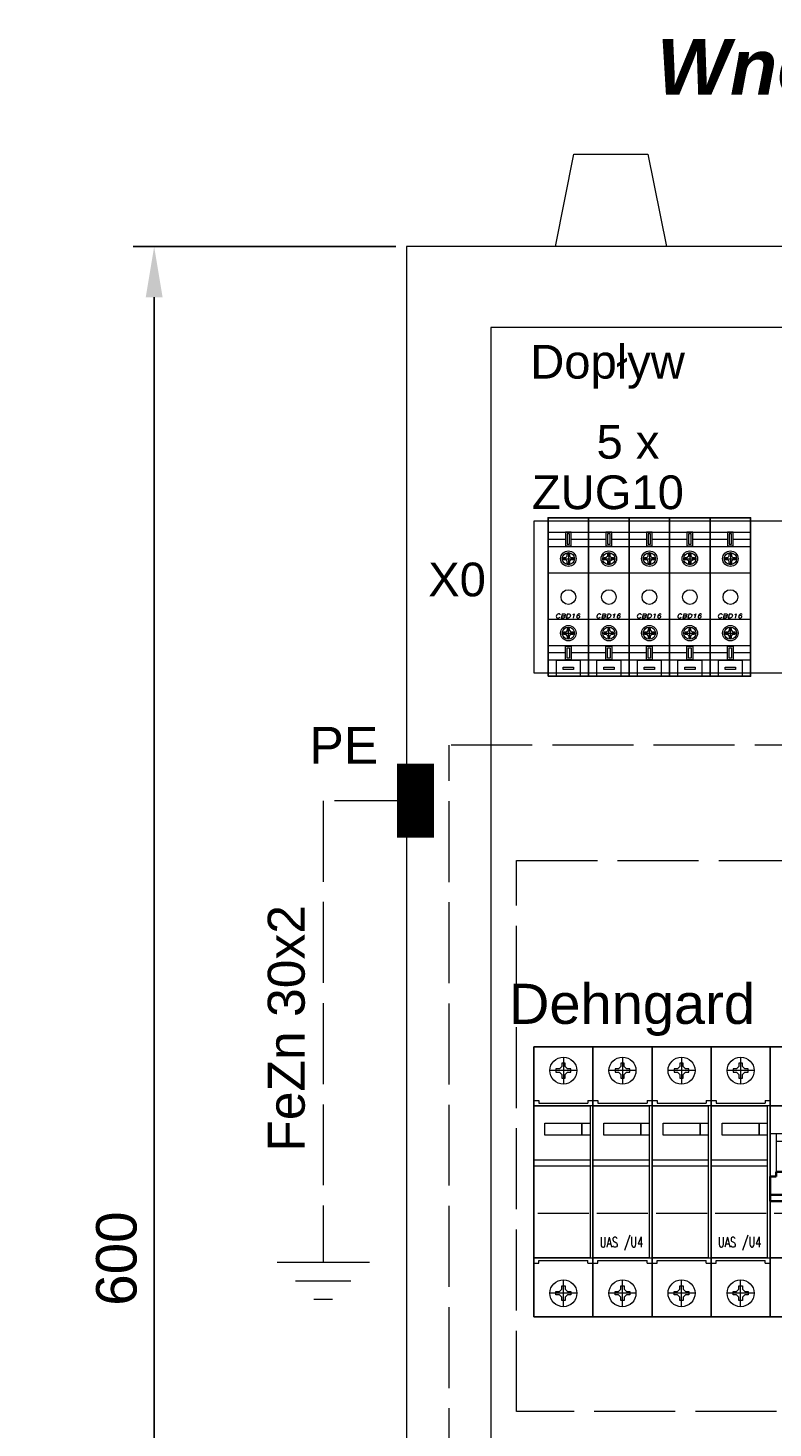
# Model space of a CAD drawing. Header units: millimetres. Extents: x 1282 to 1621, y -33 to 236.
# Tile 3 of 6: x 1282 to 1326, y 153 to 236. Entities that reach past the tile are written whole.
import ezdxf
from ezdxf.enums import TextEntityAlignment as Align

# ---------------------------------------------------------------- set-up
doc = ezdxf.new("R2010")
doc.units = ezdxf.units.MM
doc.header["$LTSCALE"] = 0.4
doc.header["$PDMODE"] = 35
doc.header["$PDSIZE"] = -1
doc.linetypes.add('ACAD_ISO02W100', pattern=[15, 12, -3])
doc.linetypes.add('SOLID', pattern=[0])
doc.layers.get('0').update_dxf_attribs({"lineweight": 15})
doc.layers.get('Defpoints').update_dxf_attribs({"lineweight": 15})
for name, color, linetype, lineweight in [('1', 7, 'SOLID', 20), ('schrack-details', 4, 'Continuous', 5), ('schrack-movparts', 5, 'Continuous', 35), ('schrack-others', 2, 'Continuous', 13), ('schrack-outline', 1, 'Continuous', 25), ('TABELKA', 7, 'Continuous', 20)]:
    doc.layers.add(name, color=color, linetype=linetype, lineweight=lineweight)
doc.styles.add('logo', font='romand.shx', dxfattribs={"oblique": 15, "height": 1.5})
doc.styles.add('OPIS', font='simplex.shx', dxfattribs={"width": 0.7, "height": 10})
doc.styles.add('OPISMAŁY', font='simplex.shx', dxfattribs={"width": 0.7, "height": 2.5})
doc.styles.add('pd', font='arialbi.ttf', dxfattribs={"height": 3})
doc.styles.add('pm', font='arial.ttf', dxfattribs={"height": 2})
doc.styles.get("Standard").update_dxf_attribs({"font": 'arial.ttf', "height": 8})
doc.dimstyles.new('ISO-25', dxfattribs={"dimtxt": 8, "dimasz": 3, "dimexe": 1.25, "dimexo": 0.625, "dimgap": 1, "dimtad": 1, "dimtxsty": 'Standard', "dimcen": 0, "dimadec": 0, "dimazin": 0, "dimtfac": 1, "dimtmove": 0, "dimatfit": 3, "dimfxl": 0, "dimarcsym": 0})

# ---------------------------------------------------------------- blocks, each defined once
blk = doc.blocks.new('IK100016')
at = {"layer": 'schrack-details'}
for p, q in [((0, -4.24), (12, -4.24)), ((0, -6.37), (5.13, -6.37)), ((6.87, -6.37), (12, -6.37)), ((0, -8.5), (12, -8.5)), ((4.19, -12.13), (7.81, -12.13)), ((4.59, -11.8), (5.23, -11.8)), ((4.59, -12.13), (4.59, -11.8)), ((4.59, -12.46), (4.59, -12.13)), ((5.67, -11.36), (5.23, -11.8)), ((5.67, -11.36), (5.67, -10.72)), ((5.67, -10.72), (6, -10.72)), ((6, -10.31), (6, -13.94)), ((6, -10.72), (6.33, -10.72)), ((6.33, -10.72), (6.33, -11.36)), ((6.33, -11.36), (6.77, -11.8)), ((6.77, -11.8), (7.41, -11.8)), ((7.41, -11.8), (7.41, -12.13)), ((7.41, -12.13), (7.41, -12.46)), ((0, -16.31), (12, -16.31)), ((5.23, -12.46), (4.59, -12.46)), ((5.67, -12.9), (5.23, -12.46)), ((5.67, -13.54), (5.67, -12.9)), ((6, -13.54), (5.67, -13.54)), ((6.33, -13.54), (6, -13.54)), ((6.33, -12.9), (6.77, -12.46)), ((6.33, -12.9), (6.33, -13.54)), ((7.41, -12.46), (6.77, -12.46)), ((0, -30.03), (12, -30.03)), ((6, -32.81), (5.67, -32.81)), ((5.67, -32.81), (5.67, -33.44)), ((6, -36.03), (6, -32.4)), ((6.33, -32.81), (6, -32.81)), ((6.33, -33.44), (6.33, -32.81)), ((4.19, -34.21), (7.81, -34.21)), ((4.59, -33.88), (4.59, -34.21)), ((5.23, -33.88), (4.59, -33.88)), ((4.59, -34.21), (4.59, -34.54)), ((4.59, -34.54), (5.23, -34.54)), ((5.67, -33.44), (5.23, -33.88)), ((5.67, -34.98), (5.23, -34.54)), ((5.67, -34.98), (5.67, -35.62)), ((5.67, -35.62), (6, -35.62)), ((6, -35.62), (6.33, -35.62)), ((6.33, -33.44), (6.77, -33.88)), ((6.33, -34.98), (6.77, -34.54)), ((6.33, -35.62), (6.33, -34.98)), ((7.41, -33.88), (6.77, -33.88)), ((6.77, -34.54), (7.41, -34.54)), ((7.41, -34.21), (7.41, -33.88)), ((7.41, -34.54), (7.41, -34.21)), ((0, -37.84), (12, -37.84)), ((0, -39.97), (5.13, -39.97)), ((6.87, -39.97), (12, -39.97)), ((6.87, -39.97), (8.75, -39.97)), ((0, -42.11), (12, -42.11))]:
    blk.add_line(p, q, dxfattribs=at)
for points in [[(5.13, -8.29), (6.87, -8.29), (6.87, -4.24), (5.13, -4.24)], [(5.63, -7.79), (6.37, -7.79), (6.37, -4.74), (5.63, -4.74)], [(5.13, -38.05), (6.87, -38.05), (6.87, -42.11), (5.13, -42.11)], [(5.63, -38.55), (6.37, -38.55), (6.37, -41.61), (5.63, -41.61)], [(9.53, -42.25), (9.53, -46.99), (2.47, -46.99), (2.47, -42.25)], [(7.53, -44.25), (7.53, -44.99), (4.47, -44.99), (4.47, -44.25)]]:
    blk.add_lwpolyline(points, close=True, dxfattribs=at)
for centre, radius in [((6, -12.13), 2.29), ((6, -12.13), 1.81), ((6, -23.5), 2.17), ((6, -34.21), 2.29), ((6, -34.21), 1.81)]:
    blk.add_circle(centre, radius, dxfattribs=at)
at = {"layer": 'schrack-outline'}
blk.add_lwpolyline([(0, -47), (12, -47), (12, 0), (0, 0)], close=True, dxfattribs=at)
at = {"layer": 'schrack-others', "style": 'logo', "oblique": 15, "width": 1.4}
blk.add_text('CBD16', height=1.2, dxfattribs=at).set_placement((5.79, -29.72), align=Align.CENTER)
blk = doc.blocks.new('*D26')
at = {"layer": 'Defpoints', "color": 0, "transparency": 16777216}
for p in [(1304.557, 223.238), (1289.604, 103.238), (1304.557, 103.238)]:
    blk.add_point(p, dxfattribs=at)
at = {"layer": 'TABELKA', "color": 0, "lineweight": -2, "transparency": 16777216}
for p, q in [((1303.932, 223.238), (1288.354, 223.238)), ((1289.604, 220.238), (1289.604, 106.238)), ((1303.932, 103.238), (1288.354, 103.238))]:
    blk.add_line(p, q, dxfattribs=at)
at = {"layer": 'TABELKA', "color": 0, "transparency": 16777216}
for points in [[(1289.104, 220.238), (1290.104, 220.238), (1289.604, 223.238)], [(1289.104, 106.238), (1290.104, 106.238), (1289.604, 103.238)]]:
    blk.add_solid(points, dxfattribs=at)
at = {"layer": 'TABELKA', "color": 0, "transparency": 16777216, "insert": (1287.379, 163.238), "char_height": 8, "attachment_point": 5, "rotation": 90}
blk.add_mtext('{\\H0.3x;600}', dxfattribs=at)
blk = doc.blocks.new('OPISMAŁYPODWÓJNY')
at = {"layer": 'schrack-others', "style": 'OPISMAŁY', "width": 0.7}
for tag, p in [('CHARAKTERYSTYKA', (0.76, 0.44)), ('PRĄDZNAMIONOWY', (4.34, 0.51)), ('BIEGUN', (7.95, 0.41))]:
    blk.add_attdef(tag, p, '', height=2.5, dxfattribs=at)
blk = doc.blocks.new('BU618510')
at = {"layer": 'schrack-details'}
h = blk.add_hatch(dxfattribs=at)
h.set_pattern_fill('ANSI31', color=256, scale=0.25, angle=45, style=0)
h.set_pattern_definition([(90, (69772983.8114, 70824706.6274), (-0.79375, 2e-16), [])])
h.paths.add_polyline_path([(11.48, 12.39), (11.48, 10.03), (16.32, 10.03), (16.32, 12.39)])
for p, q in [((8.75, 59.5), (8.75, 51.5)), ((26.25, 59.5), (26.25, 51.5)), ((12.75, 55.5), (4.75, 55.5)), ((7.55, 56.02), (6.55, 56.02)), ((6.55, 56.02), (6.55, 55.5)), ((6.55, 55.5), (6.55, 54.98)), ((6.55, 54.98), (7.55, 54.98)), ((8.24, 56.7), (7.55, 56.02)), ((8.24, 54.3), (7.55, 54.98)), ((8.24, 57.7), (8.24, 56.7)), ((8.75, 57.7), (8.24, 57.7)), ((8.24, 54.3), (8.24, 53.3)), ((9.26, 57.7), (8.75, 57.7)), ((9.26, 56.7), (9.95, 56.02)), ((9.26, 54.3), (9.95, 54.98)), ((9.26, 56.7), (9.26, 57.7)), ((9.26, 53.3), (9.26, 54.3)), ((10.95, 56.02), (9.95, 56.02)), ((9.95, 54.98), (10.95, 54.98)), ((10.95, 55.5), (10.95, 56.02)), ((10.95, 54.98), (10.95, 55.5)), ((30.25, 55.5), (22.25, 55.5)), ((25.05, 56.02), (24.05, 56.02)), ((24.05, 56.02), (24.05, 55.5)), ((24.05, 55.5), (24.05, 54.98)), ((24.05, 54.98), (25.05, 54.98)), ((25.74, 56.7), (25.05, 56.02)), ((25.74, 54.3), (25.05, 54.98)), ((25.74, 57.7), (25.74, 56.7)), ((26.25, 57.7), (25.74, 57.7)), ((25.74, 54.3), (25.74, 53.3)), ((26.76, 57.7), (26.25, 57.7)), ((26.76, 56.7), (27.45, 56.02)), ((26.76, 54.3), (27.45, 54.98)), ((26.76, 56.7), (26.76, 57.7)), ((26.76, 53.3), (26.76, 54.3)), ((28.45, 56.02), (27.45, 56.02)), ((27.45, 54.98), (28.45, 54.98)), ((28.45, 55.5), (28.45, 56.02)), ((28.45, 54.98), (28.45, 55.5)), ((8.24, 53.3), (8.75, 53.3)), ((8.75, 53.3), (9.26, 53.3)), ((25.74, 53.3), (26.25, 53.3)), ((26.25, 53.3), (26.76, 53.3)), ((0, 45.02), (17.5, 45.02)), ((17.5, 45.02), (35, 45.02)), ((0, 36.8), (17.5, 36.8)), ((1.75, 36.8), (1.75, 25.44)), ((5.5, 34.44), (1.75, 34.44)), ((5.5, 33.44), (5.5, 34.44)), ((12, 33.44), (12, 34.44)), ((12, 34.44), (15.75, 34.44)), ((15.75, 36.8), (15.75, 25.44)), ((5.5, 26.44), (12, 26.44)), ((1.19, 13.22), (33.82, 13.22)), ((17.5, 0), (0, 0)), ((35, 0), (17.5, 0)), ((8.24, -8.3), (8.75, -8.3)), ((8.24, -9.3), (8.24, -8.3)), ((8.75, -14.5), (8.75, -6.5)), ((8.75, -8.3), (9.26, -8.3)), ((9.26, -8.3), (9.26, -9.3)), ((25.74, -8.3), (26.25, -8.3)), ((25.74, -9.3), (25.74, -8.3)), ((26.25, -14.5), (26.25, -6.5)), ((26.25, -8.3), (26.76, -8.3)), ((26.76, -8.3), (26.76, -9.3)), ((12.75, -10.5), (4.75, -10.5)), ((6.55, -10.5), (6.55, -9.98)), ((6.55, -9.98), (7.55, -9.98)), ((6.55, -11.02), (6.55, -10.5)), ((7.55, -11.02), (6.55, -11.02)), ((8.24, -9.3), (7.55, -9.98)), ((8.24, -11.7), (7.55, -11.02)), ((8.24, -12.7), (8.24, -11.7)), ((9.26, -9.3), (9.95, -9.98)), ((9.26, -11.7), (9.95, -11.02)), ((9.26, -11.7), (9.26, -12.7)), ((9.95, -9.98), (10.95, -9.98)), ((10.95, -11.02), (9.95, -11.02)), ((10.95, -9.98), (10.95, -10.5)), ((10.95, -10.5), (10.95, -11.02)), ((30.25, -10.5), (22.25, -10.5)), ((24.05, -10.5), (24.05, -9.98)), ((24.05, -9.98), (25.05, -9.98)), ((24.05, -11.02), (24.05, -10.5)), ((25.05, -11.02), (24.05, -11.02)), ((25.74, -9.3), (25.05, -9.98)), ((25.74, -11.7), (25.05, -11.02)), ((25.74, -12.7), (25.74, -11.7)), ((26.76, -9.3), (27.45, -9.98)), ((26.76, -11.7), (27.45, -11.02)), ((26.76, -11.7), (26.76, -12.7)), ((27.45, -9.98), (28.45, -9.98)), ((28.45, -11.02), (27.45, -11.02)), ((28.45, -9.98), (28.45, -10.5)), ((28.45, -10.5), (28.45, -11.02)), ((8.75, -12.7), (8.24, -12.7)), ((9.26, -12.7), (8.75, -12.7)), ((26.25, -12.7), (25.74, -12.7)), ((26.76, -12.7), (26.25, -12.7))]:
    blk.add_line(p, q, dxfattribs=at)
blk.add_lwpolyline([(11.48, 12.39), (16.32, 12.39), (16.32, 10.03), (11.48, 10.03)], close=True, dxfattribs=at)
for centre, radius in [((8.75, 55.5), 4), ((26.25, 55.5), 4), ((23.09, 32.71), 4.09), ((8.75, -10.5), 4), ((26.25, -10.5), 4)]:
    blk.add_circle(centre, radius, dxfattribs=at)
at = {"layer": 'schrack-movparts'}
for p, q in [((5.5, 33.44), (5.5, 26.44)), ((5.5, 33.44), (12, 33.44)), ((12, 33.44), (12, 26.44)), ((5.5, 25.44), (1.75, 25.44)), ((1.75, 24.11), (1.75, 25.44)), ((5.5, 26.44), (5.5, 25.44)), ((12, 26.44), (12, 25.44)), ((12, 25.44), (15.75, 25.44)), ((15.75, 24.11), (15.75, 25.44)), ((1.75, 24.11), (0, 24.11)), ((0, 24.11), (0, 16.76)), ((15.75, 24.11), (17.5, 24.11)), ((17.5, 24.11), (17.5, 16.76)), ((17.5, 24.11), (17.5, 16.76)), ((0, 18.71), (17.5, 18.71)), ((0, 16.76), (17.5, 16.76))]:
    blk.add_line(p, q, dxfattribs=at)
blk.add_circle((23.09, 32.71), 3.43, dxfattribs=at)
at = {"layer": 'schrack-others'}
blk.add_line((17.5, 45.02), (17.5, 16.76), dxfattribs=at)
at = {"layer": 'schrack-outline'}
for p, q in [((0, -17.5), (0, 62.5)), ((0, 62.5), (17.5, 62.5)), ((17.5, 62.5), (35, 62.5)), ((35, 62.5), (35, -17.5)), ((35, -17.5), (35, 62.5)), ((17.5, -17.5), (0, -17.5)), ((35, -17.5), (17.5, -17.5))]:
    blk.add_line(p, q, dxfattribs=at)
at = {"layer": 'schrack-others'}
blk.add_blockref('OPISMAŁYPODWÓJNY', (18.41, 3.39), dxfattribs=at).add_auto_attribs({'BIEGUN': '/0,03', 'CHARAKTERYSTYKA': 'B', 'PRĄDZNAMIONOWY': '10'})
at = {"layer": 'schrack-others', "style": 'logo', "oblique": 15, "width": 1.2}
blk.add_text('LEGRAND', height=1.5, dxfattribs=at).set_placement((26.25, 13.8), align=Align.CENTER)

msp = doc.modelspace()

# ---------------------------------------------------------------- linework, layer by layer
at = {"layer": '1'}
for p, q in [((1313.382, 223.238), (1314.477, 228.714)), ((1314.477, 228.714), (1318.858, 228.714)), ((1318.858, 228.714), (1319.953, 223.238)), ((1302.359, 163.003), (1296.883, 163.003)), ((1301.263, 161.908), (1297.978, 161.908)), ((1300.168, 160.813), (1299.073, 160.813))]:
    msp.add_line(p, q, dxfattribs=at)
at = {"layer": '1', "linetype": 'ACAD_ISO02W100'}
for p, q in [((1401.999, 193.673), (1307.079, 193.673)), ((1307.079, 113.564), (1307.079, 193.673)), ((1299.621, 190.383), (1299.621, 163.003)), ((1305.097, 190.383), (1299.621, 190.383)), ((1311.066, 154.165), (1311.066, 186.84)), ((1311.066, 186.84), (1398.482, 186.84)), ((1398.482, 154.165), (1311.066, 154.165))]:
    msp.add_line(p, q, dxfattribs=at)
at = {"layer": '1', "const_width": 2.19}
msp.add_lwpolyline([(1305.097, 192.573), (1305.097, 188.193)], dxfattribs=at)
at = {"layer": 'schrack-details'}
for p, q in [((1399.557, 218.438), (1309.557, 218.438)), ((1309.557, 218.438), (1309.557, 108.038)), ((1313.853, 175.185), (1313.853, 173.585)), ((1317.353, 175.185), (1317.353, 173.585)), ((1320.853, 175.185), (1320.853, 173.585)), ((1324.353, 175.185), (1324.353, 173.585)), ((1314.653, 174.385), (1313.053, 174.385)), ((1313.413, 174.488), (1313.413, 174.385)), ((1313.613, 174.488), (1313.413, 174.488)), ((1313.413, 174.385), (1313.413, 174.282)), ((1313.75, 174.625), (1313.613, 174.488)), ((1313.853, 174.825), (1313.75, 174.825)), ((1313.75, 174.825), (1313.75, 174.625)), ((1313.956, 174.825), (1313.853, 174.825)), ((1313.956, 174.625), (1313.956, 174.825)), ((1313.956, 174.625), (1314.094, 174.488)), ((1314.293, 174.488), (1314.094, 174.488)), ((1314.293, 174.385), (1314.293, 174.488)), ((1314.293, 174.282), (1314.293, 174.385)), ((1318.153, 174.385), (1316.553, 174.385)), ((1317.113, 174.488), (1316.913, 174.488)), ((1316.913, 174.488), (1316.913, 174.385)), ((1316.913, 174.385), (1316.913, 174.282)), ((1317.25, 174.625), (1317.113, 174.488)), ((1317.25, 174.825), (1317.25, 174.625)), ((1317.353, 174.825), (1317.25, 174.825)), ((1317.456, 174.825), (1317.353, 174.825)), ((1317.456, 174.625), (1317.456, 174.825)), ((1317.456, 174.625), (1317.594, 174.488)), ((1317.793, 174.488), (1317.594, 174.488)), ((1317.793, 174.385), (1317.793, 174.488)), ((1317.793, 174.282), (1317.793, 174.385)), ((1321.653, 174.385), (1320.053, 174.385)), ((1320.413, 174.488), (1320.413, 174.385)), ((1320.613, 174.488), (1320.413, 174.488)), ((1320.413, 174.385), (1320.413, 174.282)), ((1320.75, 174.625), (1320.613, 174.488)), ((1320.853, 174.825), (1320.75, 174.825)), ((1320.75, 174.825), (1320.75, 174.625)), ((1320.956, 174.825), (1320.853, 174.825)), ((1320.956, 174.625), (1320.956, 174.825)), ((1320.956, 174.625), (1321.094, 174.488)), ((1321.293, 174.488), (1321.094, 174.488)), ((1321.293, 174.385), (1321.293, 174.488)), ((1321.293, 174.282), (1321.293, 174.385)), ((1325.153, 174.385), (1323.553, 174.385)), ((1324.113, 174.488), (1323.913, 174.488)), ((1323.913, 174.488), (1323.913, 174.385)), ((1323.913, 174.385), (1323.913, 174.282)), ((1324.25, 174.625), (1324.113, 174.488)), ((1324.25, 174.825), (1324.25, 174.625)), ((1324.353, 174.825), (1324.25, 174.825)), ((1324.456, 174.825), (1324.353, 174.825)), ((1324.456, 174.625), (1324.456, 174.825)), ((1324.456, 174.625), (1324.594, 174.488)), ((1324.793, 174.488), (1324.594, 174.488)), ((1324.793, 174.385), (1324.793, 174.488)), ((1324.793, 174.282), (1324.793, 174.385)), ((1313.413, 174.282), (1313.613, 174.282)), ((1313.75, 174.144), (1313.613, 174.282)), ((1313.75, 174.144), (1313.75, 173.945)), ((1313.75, 173.945), (1313.853, 173.945)), ((1313.853, 173.945), (1313.956, 173.945)), ((1313.956, 174.144), (1314.094, 174.282)), ((1313.956, 173.945), (1313.956, 174.144)), ((1314.094, 174.282), (1314.293, 174.282)), ((1316.913, 174.282), (1317.113, 174.282)), ((1317.25, 174.144), (1317.113, 174.282)), ((1317.25, 174.144), (1317.25, 173.945)), ((1317.25, 173.945), (1317.353, 173.945)), ((1317.353, 173.945), (1317.456, 173.945)), ((1317.456, 174.144), (1317.594, 174.282)), ((1317.456, 173.945), (1317.456, 174.144)), ((1317.594, 174.282), (1317.793, 174.282)), ((1320.413, 174.282), (1320.613, 174.282)), ((1320.75, 174.144), (1320.613, 174.282)), ((1320.75, 174.144), (1320.75, 173.945)), ((1320.75, 173.945), (1320.853, 173.945)), ((1320.853, 173.945), (1320.956, 173.945)), ((1320.956, 174.144), (1321.094, 174.282)), ((1320.956, 173.945), (1320.956, 174.144)), ((1321.094, 174.282), (1321.293, 174.282)), ((1323.913, 174.282), (1324.113, 174.282)), ((1324.25, 174.144), (1324.113, 174.282)), ((1324.25, 174.144), (1324.25, 173.945)), ((1324.25, 173.945), (1324.353, 173.945)), ((1324.353, 173.945), (1324.456, 173.945)), ((1324.456, 174.144), (1324.594, 174.282)), ((1324.456, 173.945), (1324.456, 174.144)), ((1324.594, 174.282), (1324.793, 174.282)), ((1312.103, 172.612), (1312.4, 172.612)), ((1312.4, 172.612), (1312.4, 172.449)), ((1312.4, 172.449), (1315.307, 172.449)), ((1315.307, 172.612), (1315.603, 172.612)), ((1315.307, 172.612), (1315.307, 172.449)), ((1315.603, 172.612), (1315.9, 172.612)), ((1315.9, 172.612), (1315.9, 172.449)), ((1315.9, 172.449), (1318.807, 172.449)), ((1318.807, 172.612), (1318.807, 172.449)), ((1318.807, 172.612), (1319.103, 172.612)), ((1319.103, 172.612), (1319.4, 172.612)), ((1319.4, 172.612), (1319.4, 172.449)), ((1319.4, 172.449), (1322.307, 172.449)), ((1322.307, 172.612), (1322.603, 172.612)), ((1322.307, 172.612), (1322.307, 172.449)), ((1322.603, 172.612), (1322.9, 172.612)), ((1322.9, 172.612), (1322.9, 172.449)), ((1322.9, 172.449), (1325.807, 172.449)), ((1325.807, 172.612), (1325.807, 172.449)), ((1325.807, 172.612), (1326.103, 172.612)), ((1312.342, 165.928), (1315.364, 165.928)), ((1315.842, 165.928), (1318.864, 165.928)), ((1319.342, 165.928), (1322.364, 165.928)), ((1322.842, 165.928), (1325.864, 165.928)), ((1312.103, 162.958), (1312.4, 162.958)), ((1312.4, 162.958), (1312.4, 163.121)), ((1312.4, 163.121), (1315.307, 163.121)), ((1315.307, 162.958), (1315.307, 163.121)), ((1315.307, 162.958), (1315.603, 162.958)), ((1315.603, 162.958), (1315.9, 162.958)), ((1315.9, 163.121), (1318.807, 163.121)), ((1315.9, 162.958), (1315.9, 163.121)), ((1318.807, 162.958), (1318.807, 163.121)), ((1318.807, 162.958), (1319.103, 162.958)), ((1319.103, 162.958), (1319.4, 162.958)), ((1319.4, 162.958), (1319.4, 163.121)), ((1319.4, 163.121), (1322.307, 163.121)), ((1322.307, 162.958), (1322.307, 163.121)), ((1322.307, 162.958), (1322.603, 162.958)), ((1322.603, 162.958), (1322.9, 162.958)), ((1322.9, 163.121), (1325.807, 163.121)), ((1322.9, 162.958), (1322.9, 163.121)), ((1325.807, 162.958), (1325.807, 163.121)), ((1325.807, 162.958), (1326.103, 162.958)), ((1313.853, 160.385), (1313.853, 161.985)), ((1317.353, 160.385), (1317.353, 161.985)), ((1320.853, 160.385), (1320.853, 161.985)), ((1324.353, 160.385), (1324.353, 161.985)), ((1314.653, 161.185), (1313.053, 161.185)), ((1313.413, 161.288), (1313.613, 161.288)), ((1313.413, 161.185), (1313.413, 161.288)), ((1313.413, 161.082), (1313.413, 161.185)), ((1313.613, 161.082), (1313.413, 161.082)), ((1313.75, 161.425), (1313.613, 161.288)), ((1313.75, 160.944), (1313.613, 161.082)), ((1313.75, 161.425), (1313.75, 161.625)), ((1313.75, 161.625), (1313.853, 161.625)), ((1313.853, 161.625), (1313.956, 161.625)), ((1313.956, 161.625), (1313.956, 161.425)), ((1313.956, 161.425), (1314.094, 161.288)), ((1313.956, 160.944), (1314.094, 161.082)), ((1314.094, 161.288), (1314.293, 161.288)), ((1314.293, 161.082), (1314.094, 161.082)), ((1314.293, 161.288), (1314.293, 161.185)), ((1314.293, 161.185), (1314.293, 161.082)), ((1318.153, 161.185), (1316.553, 161.185)), ((1316.913, 161.185), (1316.913, 161.288)), ((1316.913, 161.288), (1317.113, 161.288)), ((1316.913, 161.082), (1316.913, 161.185)), ((1317.113, 161.082), (1316.913, 161.082)), ((1317.25, 161.425), (1317.113, 161.288)), ((1317.25, 160.944), (1317.113, 161.082)), ((1317.25, 161.625), (1317.353, 161.625)), ((1317.25, 161.425), (1317.25, 161.625)), ((1317.353, 161.625), (1317.456, 161.625)), ((1317.456, 161.625), (1317.456, 161.425)), ((1317.456, 161.425), (1317.594, 161.288)), ((1317.456, 160.944), (1317.594, 161.082)), ((1317.594, 161.288), (1317.793, 161.288)), ((1317.793, 161.082), (1317.594, 161.082)), ((1317.793, 161.288), (1317.793, 161.185)), ((1317.793, 161.185), (1317.793, 161.082)), ((1321.653, 161.185), (1320.053, 161.185)), ((1320.413, 161.288), (1320.613, 161.288)), ((1320.413, 161.185), (1320.413, 161.288)), ((1320.413, 161.082), (1320.413, 161.185)), ((1320.613, 161.082), (1320.413, 161.082)), ((1320.75, 161.425), (1320.613, 161.288)), ((1320.75, 160.944), (1320.613, 161.082)), ((1320.75, 161.425), (1320.75, 161.625)), ((1320.75, 161.625), (1320.853, 161.625)), ((1320.853, 161.625), (1320.956, 161.625)), ((1320.956, 161.625), (1320.956, 161.425)), ((1320.956, 161.425), (1321.094, 161.288)), ((1320.956, 160.944), (1321.094, 161.082)), ((1321.094, 161.288), (1321.293, 161.288)), ((1321.293, 161.082), (1321.094, 161.082)), ((1321.293, 161.288), (1321.293, 161.185)), ((1321.293, 161.185), (1321.293, 161.082)), ((1325.153, 161.185), (1323.553, 161.185)), ((1323.913, 161.185), (1323.913, 161.288)), ((1323.913, 161.288), (1324.113, 161.288)), ((1323.913, 161.082), (1323.913, 161.185)), ((1324.113, 161.082), (1323.913, 161.082)), ((1324.25, 161.425), (1324.113, 161.288)), ((1324.25, 160.944), (1324.113, 161.082)), ((1324.25, 161.625), (1324.353, 161.625)), ((1324.25, 161.425), (1324.25, 161.625)), ((1324.353, 161.625), (1324.456, 161.625)), ((1324.456, 161.625), (1324.456, 161.425)), ((1324.456, 161.425), (1324.594, 161.288)), ((1324.456, 160.944), (1324.594, 161.082)), ((1324.594, 161.288), (1324.793, 161.288)), ((1324.793, 161.082), (1324.594, 161.082)), ((1324.793, 161.288), (1324.793, 161.185)), ((1324.793, 161.185), (1324.793, 161.082)), ((1313.75, 160.745), (1313.75, 160.944)), ((1313.853, 160.745), (1313.75, 160.745)), ((1313.956, 160.745), (1313.853, 160.745)), ((1313.956, 160.944), (1313.956, 160.745)), ((1317.25, 160.745), (1317.25, 160.944)), ((1317.353, 160.745), (1317.25, 160.745)), ((1317.456, 160.745), (1317.353, 160.745)), ((1317.456, 160.944), (1317.456, 160.745)), ((1320.75, 160.745), (1320.75, 160.944)), ((1320.853, 160.745), (1320.75, 160.745)), ((1320.956, 160.745), (1320.853, 160.745)), ((1320.956, 160.944), (1320.956, 160.745)), ((1324.25, 160.745), (1324.25, 160.944)), ((1324.353, 160.745), (1324.25, 160.745)), ((1324.456, 160.745), (1324.353, 160.745)), ((1324.456, 160.944), (1324.456, 160.745))]:
    msp.add_line(p, q, dxfattribs=at)
for points in [[(1314.95, 171.268), (1315.43, 171.268), (1315.43, 170.552), (1314.95, 170.552)], [(1318.45, 171.268), (1318.93, 171.268), (1318.93, 170.552), (1318.45, 170.552)], [(1321.95, 171.268), (1322.43, 171.268), (1322.43, 170.552), (1321.95, 170.552)], [(1325.45, 171.268), (1325.93, 171.268), (1325.93, 170.552), (1325.45, 170.552)], [(1312.103, 169.09), (1315.43, 169.09), (1315.43, 168.711), (1312.103, 168.711)], [(1315.603, 169.09), (1318.93, 169.09), (1318.93, 168.711), (1315.603, 168.711)], [(1319.103, 169.09), (1322.43, 169.09), (1322.43, 168.711), (1319.103, 168.711)], [(1322.603, 169.09), (1325.93, 169.09), (1325.93, 168.711), (1322.603, 168.711)]]:
    msp.add_lwpolyline(points, close=True, dxfattribs=at)
for centre in [(1313.853, 174.385), (1317.353, 174.385), (1320.853, 174.385), (1324.353, 174.385), (1313.853, 161.185), (1317.353, 161.185), (1320.853, 161.185), (1324.353, 161.185)]:
    msp.add_circle(centre, 0.8, dxfattribs=at)
at = {"layer": 'schrack-others'}
for p, q in [((1404.557, 223.238), (1304.557, 223.238)), ((1304.557, 223.238), (1304.557, 103.238)), ((1312.103, 159.785), (1312.103, 175.785)), ((1312.103, 175.785), (1312.103, 159.785)), ((1315.603, 175.785), (1315.603, 159.785)), ((1315.603, 159.785), (1315.603, 175.785)), ((1319.103, 159.785), (1319.103, 175.785)), ((1319.103, 175.785), (1319.103, 159.785)), ((1322.603, 175.785), (1322.603, 159.785)), ((1322.603, 159.785), (1322.603, 175.785)), ((1312.103, 172.286), (1315.43, 172.286)), ((1315.43, 172.286), (1315.43, 163.287)), ((1315.603, 172.286), (1318.93, 172.286)), ((1318.93, 172.286), (1318.93, 163.287)), ((1319.103, 172.286), (1322.43, 172.286)), ((1322.43, 172.286), (1322.43, 163.287)), ((1322.603, 172.286), (1325.93, 172.286)), ((1325.93, 172.286), (1325.93, 163.287)), ((1315.43, 163.287), (1312.103, 163.287)), ((1318.93, 163.287), (1315.603, 163.287)), ((1322.43, 163.287), (1319.103, 163.287)), ((1325.93, 163.287), (1322.603, 163.287))]:
    msp.add_line(p, q, dxfattribs=at)
for points in [[(1312.103, 197.961), (1397.946, 197.961), (1397.946, 206.961), (1312.103, 206.961)], [(1312.103, 163.287), (1397.946, 163.287), (1397.946, 172.287), (1312.103, 172.287)], [(1312.757, 171.268), (1314.95, 171.268), (1314.95, 170.552), (1312.757, 170.552)], [(1316.257, 171.268), (1318.45, 171.268), (1318.45, 170.552), (1316.257, 170.552)], [(1319.757, 171.268), (1321.95, 171.268), (1321.95, 170.552), (1319.757, 170.552)], [(1323.257, 171.268), (1325.45, 171.268), (1325.45, 170.552), (1323.257, 170.552)]]:
    msp.add_lwpolyline(points, close=True, dxfattribs=at)
at = {"layer": 'schrack-outline'}
for p, q in [((1312.103, 175.785), (1315.603, 175.785)), ((1312.103, 159.785), (1312.103, 175.785)), ((1315.603, 175.785), (1319.103, 175.785)), ((1319.103, 175.785), (1319.103, 159.785)), ((1319.103, 175.785), (1322.603, 175.785)), ((1319.103, 159.785), (1319.103, 175.785)), ((1322.603, 175.785), (1326.103, 175.785)), ((1326.103, 175.785), (1326.103, 159.785)), ((1315.603, 159.785), (1312.103, 159.785)), ((1319.103, 159.785), (1315.603, 159.785)), ((1322.603, 159.785), (1319.103, 159.785)), ((1326.103, 159.785), (1322.603, 159.785))]:
    msp.add_line(p, q, dxfattribs=at)

# ---------------------------------------------------------------- block references
at = {"layer": 'TABELKA', "xscale": 0.2000000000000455, "yscale": 0.2000000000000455, "zscale": 0.2000000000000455}
for name, p in [('IK100016', (1312.946, 207.161)), ('IK100016', (1315.346, 207.161)), ('IK100016', (1317.746, 207.161)), ('IK100016', (1320.146, 207.161)), ('IK100016', (1322.546, 207.161)), ('BU618510', (1326.103, 163.285))]:
    msp.add_blockref(name, p, dxfattribs=at)

# ---------------------------------------------------------------- texts
at = {"style": 'pm'}
for s, p in [('Dopływ', (1311.889, 215.412)), ('5 x ', (1315.816, 210.662)), ('ZUG10', (1311.987, 207.671)), ('X0', (1305.843, 202.501))]:
    msp.add_text(s, height=2, dxfattribs=at).set_placement(p)
at = {"lineweight": 20, "style": 'pm'}
msp.add_text('Dehngard', height=2.376, dxfattribs=at).set_placement((1310.626, 177.154))
at = {"layer": '1'}
for s, height, style, p in [('Wnęka rozdzielnicy', 3.28554, 'pd', (1319.393, 232.253)), ('PE', 2.1904, 'pm', (1298.804, 192.573))]:
    msp.add_text(s, height=height, dxfattribs=dict(at, style=style)).set_placement(p)
at = {"layer": '1', "style": 'pm'}
msp.add_text('FeZn 30x2', height=2.1904, rotation=90, dxfattribs=at).set_placement((1298.525, 169.575))
at = {"layer": 'schrack-others', "style": 'OPIS', "width": 0.7}
for s, p in [('UAS', (1316.01, 163.906)), ('/U4', (1317.429, 163.919)), ('UAS', (1323.01, 163.906)), ('/U4', (1324.429, 163.919))]:
    msp.add_text(s, height=0.6, dxfattribs=at).set_placement(p)

# ---------------------------------------------------------------- dimensions: what is measured, and where the dimension line sits
at = {"layer": 'TABELKA'}
dim = msp.add_linear_dim(base=(1289.604, 103.238), p1=(1304.557, 223.238), p2=(1304.557, 103.238), angle=90, text='{\\H0.3x;600}', dimstyle='ISO-25', override={"dimasz": 3}, dxfattribs=at)
dim.commit()
dim.dimension.update_dxf_attribs({"geometry": '*D26', "text_midpoint": (1287.379, 163.238)})

doc.saveas('drawing.dxf')
